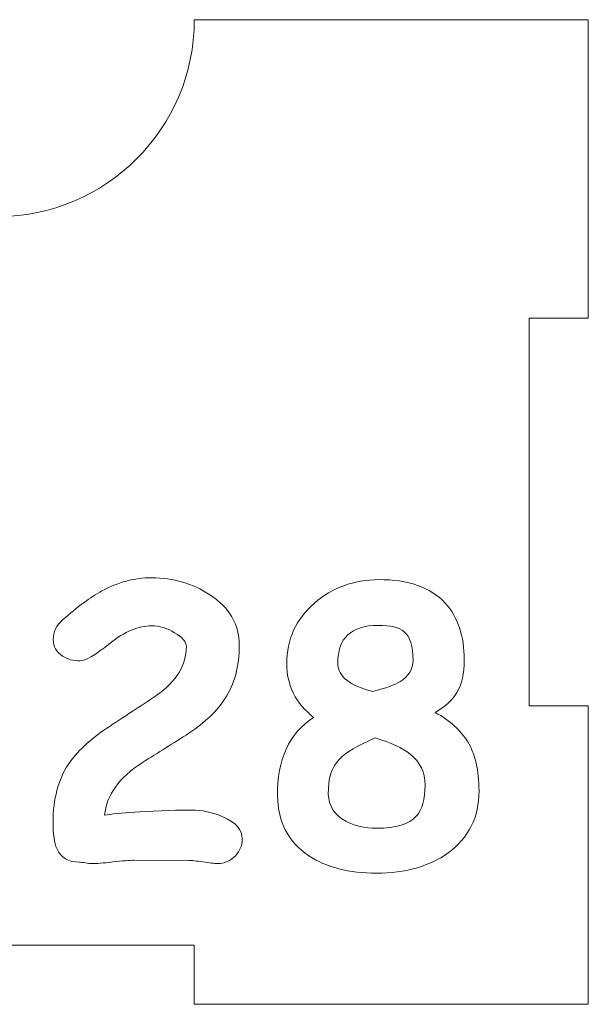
# Model space of a CAD drawing. Header units: millimetres. Extents: x -811 to 1340, y -192 to 870.
# Tile 163 of 256: x 639 to 668, y 112 to 162. Entities that reach past the tile are written whole.
import ezdxf

# ---------------------------------------------------------------- set-up
doc = ezdxf.new("R2010")
doc.units = ezdxf.units.MM
doc.header["$MEASUREMENT"] = 0
doc.layers.add('layer 1', color=7, linetype='Continuous')

msp = doc.modelspace()

# ---------------------------------------------------------------- linework, layer by layer
at = {"layer": 'layer 1', "color": 250, "lineweight": 9}
msp.add_open_spline([(667.8618, 127.1878), (667.8618, 127.1878), (667.8618, 112.0378), (667.8618, 112.0378), (667.8618, 112.0378), (667.8618, 112.0378), (647.8618, 112.0378), (647.8618, 112.0378), (647.8618, 112.0378), (647.8618, 112.0378), (647.8618, 115.0378), (647.8618, 115.0378), (647.8618, 115.0378), (647.8618, 115.0378), (627.8618, 115.0378), (627.8618, 115.0378), (627.8618, 115.0378), (627.8618, 115.0378), (627.8618, 112.0378), (627.8618, 112.0378), (627.8618, 112.0378), (627.8618, 112.0378), (607.8618, 112.0378), (607.8618, 112.0378), (607.8618, 112.0378), (607.8618, 112.0378), (607.8618, 127.1878), (607.8618, 127.1878), (607.8618, 127.1878), (607.8618, 127.1878), (610.8618, 127.1878), (610.8618, 127.1878), (610.8618, 127.1878), (610.8618, 127.1878), (610.8618, 146.8878), (610.8618, 146.8878), (610.8618, 146.8878), (610.8618, 146.8878), (607.8618, 146.8878), (607.8618, 146.8878), (607.8618, 146.8878), (607.8618, 146.8878), (607.8618, 162.0378), (607.8618, 162.0378), (607.8618, 162.0378), (607.8618, 162.0378), (627.8617, 162.0378), (627.8617, 162.0378), (627.8617, 162.0378), (627.8617, 156.5159), (632.3399, 152.0378), (637.8617, 152.0378), (637.8617, 152.0378), (643.3835, 152.0378), (647.8617, 156.5159), (647.8617, 162.0378), (647.8617, 162.0378), (647.8617, 162.0378), (667.8618, 162.0378), (667.8618, 162.0378), (667.8618, 162.0378), (667.8618, 162.0378), (667.8618, 146.8878), (667.8618, 146.8878), (667.8618, 146.8878), (667.8618, 146.8878), (664.8618, 146.8878), (664.8618, 146.8878), (664.8618, 146.8878), (664.8618, 146.8878), (664.8618, 127.1878), (664.8618, 127.1878), (664.8618, 127.1878), (664.8618, 127.1878), (667.8618, 127.1878), (667.8618, 127.1878)], degree=3, knots=[0, 0, 0, 0, 0.05, 0.05, 0.05, 0.05, 0.1, 0.1, 0.1, 0.1, 0.15, 0.15, 0.15, 0.15, 0.2, 0.2, 0.2, 0.2, 0.25, 0.25, 0.25, 0.25, 0.3, 0.3, 0.3, 0.3, 0.35, 0.35, 0.35, 0.35, 0.4, 0.4, 0.4, 0.4, 0.45, 0.45, 0.45, 0.45, 0.5, 0.5, 0.5, 0.5, 0.55, 0.55, 0.55, 0.55, 0.6, 0.6, 0.6, 0.6, 0.65, 0.65, 0.65, 0.65, 0.7, 0.7, 0.7, 0.7, 0.75, 0.75, 0.75, 0.75, 0.8, 0.8, 0.8, 0.8, 0.85, 0.85, 0.85, 0.85, 0.9, 0.9, 0.9, 0.9, 1, 1, 1, 1], dxfattribs=at)
at = {"layer": 'layer 1', "color": 114, "lineweight": 9}
for points, knots in [([(649.032, 119.1862), (648.8775, 119.1862), (648.6328, 119.2119), (648.301, 119.2667), (648.301, 119.2667), (647.9725, 119.3183), (647.7343, 119.344), (647.5895, 119.344), (647.5895, 119.344), (647.5895, 119.344), (644.8167, 119.3537), (644.8167, 119.3537), (644.8167, 119.3537), (644.5753, 119.3537), (644.2146, 119.3247), (643.7315, 119.2667), (643.7315, 119.2667), (643.2453, 119.2087), (642.8814, 119.1798), (642.6366, 119.1798), (642.6366, 119.1798), (642.5658, 119.1798), (642.4659, 119.1926), (642.334, 119.2185), (642.334, 119.2185), (642.2019, 119.2442), (642.1021, 119.2539), (642.0312, 119.2539), (642.0312, 119.2539), (641.4645, 119.2539), (641.0813, 119.4858), (640.8815, 119.943), (640.8815, 119.943), (640.756, 120.2328), (640.6916, 120.6804), (640.6916, 121.2827), (640.6916, 121.2827), (640.6916, 122.458), (640.9524, 123.4434), (641.4741, 124.2356), (641.4741, 124.2356), (641.8766, 124.8443), (642.5272, 125.4562), (643.4288, 126.0647), (643.4288, 126.0647), (644.2789, 126.6251), (645.1227, 127.1822), (645.9664, 127.7328), (645.9664, 127.7328), (646.9614, 128.4574), (647.4574, 129.2785), (647.4574, 130.1964), (647.4574, 130.1964), (647.4574, 130.4346), (647.2576, 130.673), (646.8616, 130.9081), (646.8616, 130.9081), (646.4655, 131.1431), (646.079, 131.2623), (645.7023, 131.2623), (645.7023, 131.2623), (645.0357, 131.2623), (644.3305, 130.9661), (643.5833, 130.3703), (643.5833, 130.3703), (642.8395, 129.7745), (642.3274, 129.4783), (642.0505, 129.4783), (642.0505, 129.4783), (641.7157, 129.4783), (641.4258, 129.5588), (641.1747, 129.7229), (641.1747, 129.7229), (640.859, 129.9259), (640.7012, 130.206), (640.7012, 130.5635), (640.7012, 130.5635), (640.7012, 130.9467), (640.859, 131.2784), (641.1747, 131.5553), (641.1747, 131.5553), (641.9346, 132.2284), (642.5979, 132.7178), (643.1648, 133.0269), (643.1648, 133.0269), (643.9827, 133.4747), (644.8265, 133.6968), (645.7023, 133.6968), (645.7023, 133.6968), (646.7907, 133.6968), (647.7729, 133.4102), (648.6456, 132.8371), (648.6456, 132.8371), (649.6471, 132.1833), (650.1463, 131.33), (650.1463, 130.2737), (650.1463, 130.2737), (650.1463, 129.2046), (649.9015, 128.2931), (649.4089, 127.5461), (649.4089, 127.5461), (649.0257, 126.9471), (648.4203, 126.3675), (647.5895, 125.8006), (647.5895, 125.8006), (646.8037, 125.3048), (646.0179, 124.8088), (645.2322, 124.3194), (645.2322, 124.3194), (644.0375, 123.54), (643.3933, 122.6512), (643.3064, 121.6498), (643.3064, 121.6498), (643.651, 121.6949), (644.163, 121.7431), (644.836, 121.801), (644.836, 121.801), (646.1756, 121.8687), (647.1353, 121.9042), (647.7118, 121.9042), (647.7118, 121.9042), (648.2528, 121.9042), (648.7874, 121.7883), (649.3155, 121.5564), (649.3155, 121.5564), (649.9692, 121.2666), (650.2977, 120.8929), (650.2977, 120.4421), (650.2977, 120.4421), (650.2977, 120.1137), (650.1818, 119.827), (649.9499, 119.5824), (649.9499, 119.5824), (649.7019, 119.3183), (649.3992, 119.1862), (649.032, 119.1862)], [0, 0, 0, 0, 0.0285714, 0.0285714, 0.0285714, 0.0285714, 0.0571429, 0.0571429, 0.0571429, 0.0571429, 0.0857143, 0.0857143, 0.0857143, 0.0857143, 0.1142857, 0.1142857, 0.1142857, 0.1142857, 0.1428571, 0.1428571, 0.1428571, 0.1428571, 0.1714286, 0.1714286, 0.1714286, 0.1714286, 0.2, 0.2, 0.2, 0.2, 0.2285714, 0.2285714, 0.2285714, 0.2285714, 0.2571429, 0.2571429, 0.2571429, 0.2571429, 0.2857143, 0.2857143, 0.2857143, 0.2857143, 0.3142857, 0.3142857, 0.3142857, 0.3142857, 0.3428571, 0.3428571, 0.3428571, 0.3428571, 0.3714286, 0.3714286, 0.3714286, 0.3714286, 0.4, 0.4, 0.4, 0.4, 0.4285714, 0.4285714, 0.4285714, 0.4285714, 0.4571429, 0.4571429, 0.4571429, 0.4571429, 0.4857143, 0.4857143, 0.4857143, 0.4857143, 0.5142857, 0.5142857, 0.5142857, 0.5142857, 0.5428571, 0.5428571, 0.5428571, 0.5428571, 0.5714286, 0.5714286, 0.5714286, 0.5714286, 0.6, 0.6, 0.6, 0.6, 0.6285714, 0.6285714, 0.6285714, 0.6285714, 0.6571429, 0.6571429, 0.6571429, 0.6571429, 0.6857143, 0.6857143, 0.6857143, 0.6857143, 0.7142857, 0.7142857, 0.7142857, 0.7142857, 0.7428571, 0.7428571, 0.7428571, 0.7428571, 0.7714286, 0.7714286, 0.7714286, 0.7714286, 0.8, 0.8, 0.8, 0.8, 0.8285714, 0.8285714, 0.8285714, 0.8285714, 0.8571429, 0.8571429, 0.8571429, 0.8571429, 0.8857143, 0.8857143, 0.8857143, 0.8857143, 0.9142857, 0.9142857, 0.9142857, 0.9142857, 0.9428571, 0.9428571, 0.9428571, 0.9428571, 1, 1, 1, 1]), ([(657.1085, 118.6968), (655.711, 118.6968), (654.5676, 118.993), (653.6724, 119.5824), (653.6724, 119.5824), (652.6355, 120.2746), (652.1074, 121.2859), (652.0881, 122.6126), (652.0881, 122.6126), (652.0558, 124.4674), (652.6677, 125.7974), (653.9204, 126.6026), (653.9204, 126.6026), (653.0091, 127.327), (652.5518, 128.2352), (652.5518, 129.3301), (652.5518, 129.3301), (652.5518, 130.5699), (653.0219, 131.5971), (653.9655, 132.4152), (653.9655, 132.4152), (654.8672, 133.1944), (655.9524, 133.5906), (657.2212, 133.6034), (657.2212, 133.6034), (658.7251, 133.6163), (659.8522, 133.217), (660.5993, 132.4054), (660.5993, 132.4054), (661.2402, 131.7003), (661.5621, 130.7406), (661.5621, 129.5201), (661.5621, 129.5201), (661.5621, 128.8341), (661.4398, 128.2835), (661.195, 127.868), (661.195, 127.868), (660.9728, 127.4977), (660.6057, 127.1597), (660.0904, 126.8601), (660.0904, 126.8601), (660.8569, 126.4319), (661.4075, 125.9327), (661.7393, 125.3692), (661.7393, 125.3692), (662.1224, 124.7379), (662.3156, 123.9105), (662.3156, 122.8864), (662.3156, 122.8864), (662.3156, 121.5403), (661.7907, 120.4872), (660.741, 119.724), (660.741, 119.724), (659.791, 119.038), (658.5802, 118.6968), (657.1085, 118.6968)], [0, 0, 0, 0, 0.0666667, 0.0666667, 0.0666667, 0.0666667, 0.1333333, 0.1333333, 0.1333333, 0.1333333, 0.2, 0.2, 0.2, 0.2, 0.2666667, 0.2666667, 0.2666667, 0.2666667, 0.3333333, 0.3333333, 0.3333333, 0.3333333, 0.4, 0.4, 0.4, 0.4, 0.4666667, 0.4666667, 0.4666667, 0.4666667, 0.5333333, 0.5333333, 0.5333333, 0.5333333, 0.6, 0.6, 0.6, 0.6, 0.6666667, 0.6666667, 0.6666667, 0.6666667, 0.7333333, 0.7333333, 0.7333333, 0.7333333, 0.8, 0.8, 0.8, 0.8, 0.8666667, 0.8666667, 0.8666667, 0.8666667, 1, 1, 1, 1]), ([(657.1922, 131.2816), (655.8172, 131.2816), (655.1345, 130.6344), (655.1473, 129.3398), (655.1473, 129.3398), (655.1538, 128.6925), (655.7463, 128.2192), (656.9282, 127.9164), (656.9282, 127.9164), (657.5884, 128.0999), (658.0455, 128.2642), (658.2967, 128.4156), (658.2967, 128.4156), (658.7445, 128.6861), (658.9666, 129.0532), (658.9666, 129.5201), (658.9666, 129.5201), (658.9666, 130.2221), (658.8152, 130.7019), (658.5126, 130.9595), (658.5126, 130.9595), (658.2614, 131.1754), (657.8234, 131.2816), (657.1922, 131.2816)], [0, 0, 0, 0, 0.1428571, 0.1428571, 0.1428571, 0.1428571, 0.2857143, 0.2857143, 0.2857143, 0.2857143, 0.4285714, 0.4285714, 0.4285714, 0.4285714, 0.5714286, 0.5714286, 0.5714286, 0.5714286, 0.7142857, 0.7142857, 0.7142857, 0.7142857, 1, 1, 1, 1]), ([(657.0505, 125.5656), (656.1456, 125.1696), (655.5466, 124.8218), (655.26, 124.519), (655.26, 124.519), (654.8381, 124.0971), (654.6385, 123.495), (654.6642, 122.7157), (654.6642, 122.7157), (654.6836, 122.107), (654.9799, 121.6465), (655.5498, 121.3373), (655.5498, 121.3373), (655.9974, 121.0991), (656.5159, 120.98), (657.1085, 120.98), (657.1085, 120.98), (658.0939, 120.98), (658.7734, 121.1861), (659.1437, 121.6014), (659.1437, 121.6014), (659.4335, 121.9299), (659.5785, 122.4516), (659.5785, 123.1697), (659.5785, 123.1697), (659.5785, 123.817), (659.3241, 124.3419), (658.8152, 124.7445), (658.8152, 124.7445), (658.432, 125.0471), (657.8427, 125.3209), (657.0505, 125.5656)], [0, 0, 0, 0, 0.1111111, 0.1111111, 0.1111111, 0.1111111, 0.2222222, 0.2222222, 0.2222222, 0.2222222, 0.3333333, 0.3333333, 0.3333333, 0.3333333, 0.4444444, 0.4444444, 0.4444444, 0.4444444, 0.5555556, 0.5555556, 0.5555556, 0.5555556, 0.6666667, 0.6666667, 0.6666667, 0.6666667, 0.7777778, 0.7777778, 0.7777778, 0.7777778, 1, 1, 1, 1])]:
    msp.add_open_spline(points, degree=3, knots=knots, dxfattribs=at)

doc.saveas('drawing.dxf')
